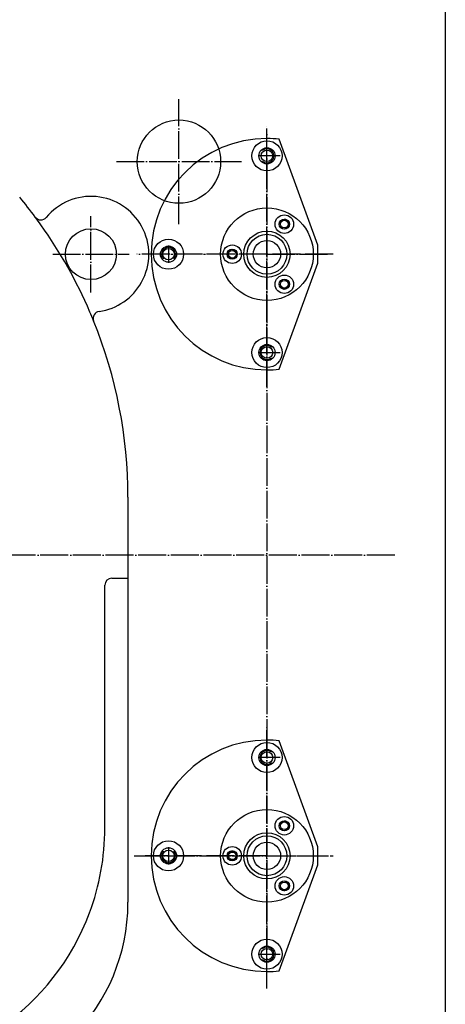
# Model space of a CAD drawing. Extents: x -1765 to 4890, y -3481 to 1222.
# Tile 19 of 98: x 66 to 250, y -1916 to -1491. Entities that reach past the tile are written whole.
import ezdxf

# ---------------------------------------------------------------- set-up
doc = ezdxf.new("R2010")
doc.units = 0
doc.linetypes.add('DOT_CENTER', pattern=[14, 12, -1, 0, -1])
doc.layers.add('1', color=7, linetype='CONTINUOUS')

# ---------------------------------------------------------------- blocks, each defined once
blk = doc.blocks.new('PIN__257', base_point=(193, -1871.88))
at = {"layer": '1', "color": 4, "linetype": 'CONTINUOUS'}
for centre, radius in [((173, -1851.88), 20), ((180.5, -1838.89), 4), ((180.5, -1838.89), 2.2), ((173, -1851.88), 10), ((173, -1851.88), 8.6), ((173, -1851.88), 5.9), ((158, -1851.88), 4), ((158, -1851.88), 2.2), ((180.5, -1864.87), 4), ((180.5, -1864.87), 2.2)]:
    blk.add_circle(centre, radius, dxfattribs=at)
blk = doc.blocks.new('FV__258', base_point=(173, -1851.88))
at = {"layer": '1', "color": 6, "linetype": 'DOT_CENTER'}
for p, q in [((173, -1851.88), (173, -1796.24)), ((173, -1851.88), (120.35, -1851.88)), ((173, -1909.25), (173, -1851.88)), ((173, -1851.88), (199.14, -1851.88))]:
    blk.add_line(p, q, dxfattribs=at)
at = {"layer": '1', "color": 6, "linetype": 'CONTINUOUS'}
for p, q in [((195, -1848), (178.32, -1802.16)), ((195, -1855.76), (195, -1848)), ((178.32, -1901.6), (195, -1855.76))]:
    blk.add_line(p, q, dxfattribs=at)
for centre, radius in [((173, -1809.38), 6.5), ((173, -1809.38), 3.5), ((180.5, -1838.89), 1.65), ((173, -1851.88), 10), ((130.5, -1851.88), 6.5), ((130.5, -1851.88), 3.5), ((158, -1851.88), 1.65), ((180.5, -1864.87), 1.65), ((173, -1894.38), 6.5), ((173, -1894.38), 3.5)]:
    blk.add_circle(centre, radius, dxfattribs=at)
for centre, radius, start, end in [((173, -1851.88), 50, 90, 180), ((173, -1851.88), 50, 83.8961, 90), ((180.5, -1838.89), 2, 0, -174.7363), ((180.5, -1838.89), 2, -86.1751, 0), ((158, -1851.88), 2, -67.6264, 180), ((173, -1851.88), 50, 180, -90), ((158, -1851.88), 2, 180, -151.2344), ((180.5, -1864.87), 2, 0, 149.2551), ((180.5, -1864.87), 2, -130.4948, 0), ((173, -1851.88), 50, -90, -83.8961)]:
    blk.add_arc(centre, radius, start, end, dxfattribs=at)
at = {"layer": '1'}
blk.add_blockref('PIN__257', (193, -1871.88), dxfattribs=at)
blk = doc.blocks.new('PIN__259', base_point=(193, -1611.88))
at = {"layer": '1', "color": 4, "linetype": 'CONTINUOUS'}
for centre, radius in [((173, -1591.88), 20), ((180.5, -1578.89), 4), ((180.5, -1578.89), 2.2), ((173, -1591.88), 10), ((173, -1591.88), 8.6), ((173, -1591.88), 5.9), ((158, -1591.88), 4), ((158, -1591.88), 2.2), ((180.5, -1604.87), 4), ((180.5, -1604.87), 2.2)]:
    blk.add_circle(centre, radius, dxfattribs=at)
blk = doc.blocks.new('FV__260', base_point=(173, -1591.88))
at = {"layer": '1', "color": 6, "linetype": 'DOT_CENTER'}
for p, q in [((173, -1591.88), (173, -1536.24)), ((173, -1591.88), (120.35, -1591.88)), ((173, -1591.88), (199.14, -1591.88)), ((173, -1649.25), (173, -1591.88))]:
    blk.add_line(p, q, dxfattribs=at)
at = {"layer": '1', "color": 6, "linetype": 'CONTINUOUS'}
for p, q in [((195, -1588), (178.32, -1542.16)), ((195, -1595.76), (195, -1588)), ((178.32, -1641.6), (195, -1595.76))]:
    blk.add_line(p, q, dxfattribs=at)
for centre, radius in [((173, -1549.38), 6.5), ((173, -1549.38), 3.5), ((180.5, -1578.89), 1.65), ((173, -1591.88), 10), ((130.5, -1591.88), 6.5), ((130.5, -1591.88), 3.5), ((158, -1591.88), 1.65), ((180.5, -1604.87), 1.65), ((173, -1634.38), 6.5), ((173, -1634.38), 3.5)]:
    blk.add_circle(centre, radius, dxfattribs=at)
for centre, radius, start, end in [((173, -1591.88), 50, 90, 180), ((173, -1591.88), 50, 83.8961, 90), ((180.5, -1578.89), 2, 0, -174.7363), ((180.5, -1578.89), 2, -86.1751, 0), ((158, -1591.88), 2, -67.6264, 180), ((173, -1591.88), 50, 180, -90), ((158, -1591.88), 2, 180, -151.2344), ((180.5, -1604.87), 2, 0, 149.2551), ((180.5, -1604.87), 2, -130.4948, 0), ((173, -1591.88), 50, -90, -83.8961)]:
    blk.add_arc(centre, radius, start, end, dxfattribs=at)
at = {"layer": '1'}
blk.add_blockref('PIN__259', (193, -1611.88), dxfattribs=at)
blk = doc.blocks.new('HEADPLATE_TSK', base_point=(-521.37, -2707.76))
at = {"layer": '1', "color": 7, "linetype": 'CONTINUOUS'}
for p, q in [((250, -1431.88), (250, -2031.88)), ((113, -1696.88), (113, -1731.88)), ((103, -1839.88), (103, -1734.88)), ((106, -1731.88), (113, -1731.88)), ((113, -1731.88), (113, -1871.88))]:
    blk.add_line(p, q, dxfattribs=at)
at = {"layer": '1', "color": 1, "linetype": 'DOT_CENTER'}
for p, q in [((135, -1578.88), (135, -1524.88)), ((173, -1553.13), (173, -1538.56)), ((108, -1551.88), (162, -1551.88)), ((178.7, -1549.38), (169.25, -1549.38)), ((173, -1553.13), (173, -1797.8)), ((97, -1608.38), (97, -1575.38)), ((130.5, -1588.13), (130.5, -1595.63)), ((80.5, -1591.88), (113.5, -1591.88)), ((201.52, -1591.88), (116.85, -1591.88)), ((169.25, -1634.38), (178.7, -1634.38)), ((228.15, -1721.88), (-358.12, -1721.88)), ((173, -1797.8), (173, -1890.63)), ((178.7, -1809.38), (169.25, -1809.38)), ((130.5, -1848.13), (130.5, -1855.63)), ((130.5, -1848.13), (130.5, -1855.63)), ((115.73, -1851.88), (201.52, -1851.88)), ((173, -1905.2), (173, -1890.63)), ((169.25, -1894.38), (178.7, -1894.38))]:
    blk.add_line(p, q, dxfattribs=at)
at = {"layer": '1', "color": 7, "linetype": 'CONTINUOUS'}
for centre, radius in [((135, -1551.88), 18), ((173, -1549.38), 2.5), ((97, -1591.88), 11), ((130.5, -1591.88), 2.5), ((173, -1634.38), 2.5), ((173, -1809.38), 2.5), ((130.5, -1851.88), 2.5), ((173, -1894.38), 2.5)]:
    blk.add_circle(centre, radius, dxfattribs=at)
at = {"layer": '1', "color": 1, "linetype": 'CONTINUOUS'}
for centre, start, end in [((173, -1549.38), -131.7276, 130.8415), ((130.5, -1591.88), -41.7276, -139.1585), ((173, -1634.38), 48.2724, -49.1585), ((173, -1809.38), 49.1585, -48.2724), ((130.5, -1851.88), 139.1585, 41.7276), ((173, -1894.38), -130.8415, 131.7276)]:
    blk.add_arc(centre, 3, start, end, dxfattribs=at)
at = {"layer": '1', "color": 7, "linetype": 'CONTINUOUS'}
for centre, radius, start, end in [((-90, -1696.88), 203, 36.5947, 39.6744), ((97, -1591.88), 25, 29.0186, 140.5086), ((75.39, -1574.07), 3, -143.4053, -39.4914), ((-90, -1696.88), 203, 35.4179, 36.5947), ((-90, -1696.88), 203, 23.2103, 35.4179), ((97, -1591.88), 25, -29.0186, 29.0186), ((97, -1591.88), 25, -81.8804, -29.0186), ((-90, -1696.88), 203, 22.0335, 23.2103), ((100.95, -1619.6), 3, 98.1196, -157.9665), ((-90, -1696.88), 203, 0, 22.0335), ((106, -1734.88), 3, 90, 180), ((-2, -1839.88), 105, -20.4, 0), ((30, -1871.88), 83, -3.1771, 0), ((-2, -1839.88), 105, -90, -20.4), ((30, -1871.88), 83, -90, -3.1771)]:
    blk.add_arc(centre, radius, start, end, dxfattribs=at)
at = {"layer": '1'}
for name, p in [('FV__260', (173, -1591.88)), ('FV__258', (173, -1851.88))]:
    blk.add_blockref(name, p, dxfattribs=at)

msp = doc.modelspace()

# ---------------------------------------------------------------- block references
at = {"layer": '1'}
msp.add_blockref('HEADPLATE_TSK', (-521.37, -2707.76), dxfattribs=at)

doc.saveas('drawing.dxf')
